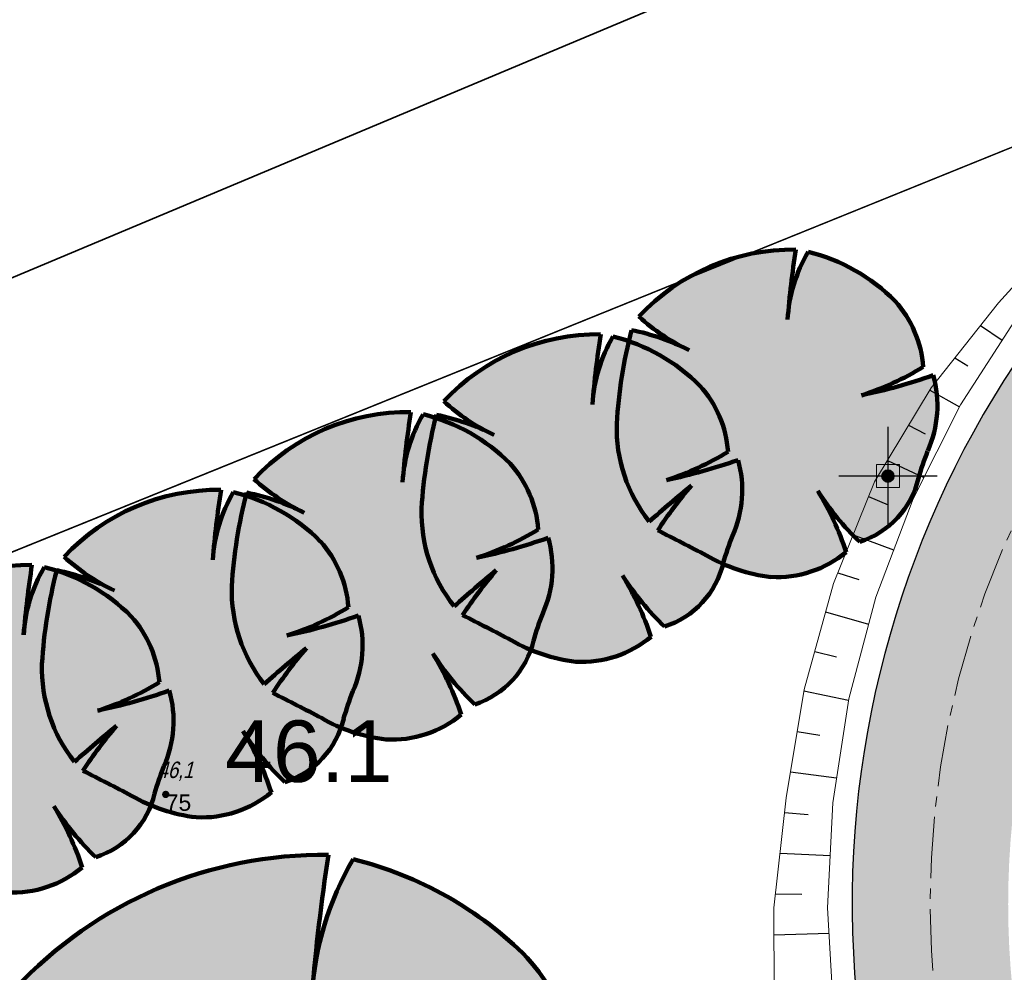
# Model space of a CAD drawing. Header units: metres. Extents: x 0 to 5465380, y 0 to 5925815.
# Tile 57 of 141: x 5463880 to 5463892, y 5925579 to 5925591. Entities that reach past the tile are written whole.
import ezdxf

# ---------------------------------------------------------------- set-up
doc = ezdxf.new("R2010")
doc.units = ezdxf.units.M
for name, pattern in [('CENTER2', [1.125, 0.75, -0.125, 0.125, -0.125]), ('PRZER1-1', [2, 1, -1]), ('PRZER3-1', [4, 3, -1])]:
    doc.linetypes.add(name, pattern=pattern)
for name, color, linetype, lineweight in [('! DB - Nawierzchnia zjazdów', 6, 'Continuous', 30), ('#DEMCAD_OPR.OŚW.ZEW_1_Nr_Pióra__3', 30, 'Continuous', 18), ('#DEMCAD_OPR.OŚW.ZEW_1_Nr_Pióra__5', 161, 'Continuous', 25), ('#DEMCAD_OPR.OŚW.ZEW_1_Nr_Pióra__6', 5, 'Continuous', 35), ('$DR - obrzeże 8x30', 34, 'Continuous', 30), ('$DR - osie ścieżek', 7, 'CENTER2', 15), ('$DR - wyp. chodnik', 44, 'Continuous', 5), ('$DR - zał. arch.', 7, 'Continuous', 13), ('$DR - zał. droga', 7, 'Continuous', 13), ('$DR - zał. mapa', 250, 'Continuous', 0), ('____rosliny_Nr_Pióra__161', 62, 'Continuous', 0), ('____rosliny_Nr_Pióra__165', 62, 'Continuous', 200)]:
    doc.layers.add(name, color=color, linetype=linetype, lineweight=lineweight)
for name, color, linetype in [('$DR - wymiary', 7, 'Continuous'), ('____rosliny', 7, 'Continuous'), ('AecObjExplode_rys 1_Vport_D5A', 7, 'Continuous'), ('AecObjExplode_rys 3_Vport_DDD', 7, 'Continuous'), ('AecObjExplode_rys 4_Vport_E22', 7, 'Continuous'), ('C-DROGI-KORYTARZE', 7, 'Continuous'), ('Punkty', 7, 'Continuous'), ('Rzedne', 7, 'Continuous'), ('Teksty', 7, 'Continuous')]:
    doc.layers.add(name, color=color, linetype=linetype)
for name, color, linetype, lineweight, true_color in [('CC_Punkt wysokościowy', 7, 'Continuous', 18, 0x0a0909), ('EGBD03', 7, 'Continuous', 18, 0x008000), ('EGBK02', 7, 'PRZER3-1', 18, 0x008000), ('EGBU01', 7, 'PRZER1-1', 18, 0x008000)]:
    doc.layers.add(name, color=color, linetype=linetype, lineweight=lineweight, true_color=true_color)
doc.styles.add('Arial', font='arial.ttf')
doc.styles.add('ARIAL 2', font='ARIALN.TTF')
doc.styles.get("Standard").update_dxf_attribs({"font": 'arial.ttf'})
doc.dimstyles.new('LINIOWY', dxfattribs={"dimtxt": 0.7, "dimasz": 0.3, "dimexe": 0.3, "dimexo": 0, "dimgap": 0.2, "dimtad": 1, "dimzin": 9, "dimdsep": 46, "dimtxsty": 'ARIAL 2', "dimblk": 'OBLIQUE', "dimcen": 0, "dimdle": 0.2, "dimclrd": 7, "dimclre": 7, "dimclrt": 1, "dimadec": 0, "dimazin": 0, "dimtfac": 1, "dimtofl": 0, "dimtmove": 1, "dimatfit": 3, "dimldrblk": 'OBLIQUE', "dimfxl": 0.3, "dimfxlon": 1, "dimtolj": 1, "dimtzin": 1, "dimarcsym": 0})

# ---------------------------------------------------------------- blocks, each defined once
blk = doc.blocks.new('GK.6640.1913.2022 szara')
at = {"layer": 'CC_Punkt wysokościowy'}
blk.add_hatch(color=252, dxfattribs=at).paths.add_polyline_path([(5463881.982, 5925581.275, 1), (5463881.892, 5925581.275, 1)])
at = {"color": 252, "lineweight": 35, "ltscale": 0.5}
blk.add_lwpolyline([(5463970.62, 5925449.332), (5463986.447, 5925481.891), (5463977.039, 5925579.473), (5463993.73, 5925594.437), (5463935.36, 5925657.844), (5463891.514, 5925640.248), (5463906.739, 5925598.778), (5463828.146, 5925565.769), (5463841.424, 5925534), (5463710.761, 5925479.846), (5463724.491, 5925454.847), (5463844.923, 5925511.51), (5463892.245, 5925407.652)], close=True, dxfattribs=at)
at = {"layer": 'EGBD03', "color": 52, "linetype": 'Continuous', "lineweight": 30}
blk.add_lwpolyline([(5463976.53, 5925486.659), (5463970.344, 5925578.524), (5463983.032, 5925590.042), (5463928.32, 5925650.72), (5463927.256, 5925651.9), (5463894.766, 5925638.737), (5463911.73, 5925597.06), (5463843.77, 5925569.527), (5463856.962, 5925537.116), (5463925.884, 5925562.287), (5463928.865, 5925568.698), (5463933.562, 5925570.413), (5463940.422, 5925551.628), (5463935.726, 5925549.913), (5463929.655, 5925553.021), (5463860.732, 5925527.855), (5463901.732, 5925427.127), (5463960.738, 5925457.702)], close=True, dxfattribs=at)
blk.add_lwpolyline([(5463835.255, 5925590.447), (5463843.77, 5925569.527), (5463911.73, 5925597.06), (5463894.766, 5925638.737)], dxfattribs=at)
at = {"layer": 'EGBK02', "color": 252, "linetype": 'PRZER3-1', "lineweight": 18, "ltscale": 0.5}
blk.add_lwpolyline([(5463856.962, 5925537.116), (5463860.732, 5925527.855), (5463899.34, 5925515.62), (5463908.85, 5925504.3), (5463937.87, 5925497.24), (5463946.13, 5925487.11), (5463947.1, 5925482.79), (5463950.95, 5925472.07), (5463950.99, 5925465.56), (5463952.34, 5925458.74), (5463949.58, 5925451.92), (5463960.738, 5925457.702), (5463976.53, 5925486.659), (5463970.344, 5925578.524), (5463983.032, 5925590.042), (5463928.32, 5925650.72), (5463927.256, 5925651.9), (5463894.766, 5925638.737), (5463911.73, 5925597.06), (5463843.77, 5925569.527)], close=True, dxfattribs=at)
blk.add_lwpolyline([(5463949.58, 5925451.92), (5463952.34, 5925458.74), (5463950.99, 5925465.56), (5463950.95, 5925472.07), (5463947.1, 5925482.79), (5463946.13, 5925487.11), (5463937.87, 5925497.24), (5463908.85, 5925504.3), (5463899.34, 5925515.62), (5463860.732, 5925527.855), (5463856.962, 5925537.116), (5463843.77, 5925569.527), (5463911.73, 5925597.06), (5463894.766, 5925638.737), (5463873.872, 5925630.272)], dxfattribs=at)
at = {"layer": 'EGBU01', "color": 252, "linetype": 'PRZER1-1', "ltscale": 0.5}
blk.add_lwpolyline([(5463856.962, 5925537.116), (5463860.732, 5925527.855), (5463899.34, 5925515.62), (5463908.85, 5925504.3), (5463937.87, 5925497.24), (5463946.13, 5925487.11), (5463947.1, 5925482.79), (5463950.95, 5925472.07), (5463950.99, 5925465.56), (5463952.34, 5925458.74), (5463949.58, 5925451.92), (5463960.738, 5925457.702), (5463976.53, 5925486.659), (5463970.344, 5925578.524), (5463983.032, 5925590.042), (5463928.32, 5925650.72), (5463927.256, 5925651.9), (5463894.766, 5925638.737), (5463911.73, 5925597.06), (5463843.77, 5925569.527)], close=True, dxfattribs=at)
blk.add_lwpolyline([(5463860.732, 5925527.855), (5463856.962, 5925537.116), (5463843.77, 5925569.527), (5463911.73, 5925597.06), (5463894.766, 5925638.737), (5463873.872, 5925630.272)], dxfattribs=at)
at = {"layer": 'Punkty', "color": 252, "lineweight": 35}
blk.add_point((5463881.937, 5925581.275), dxfattribs=at)
at = {"layer": 'CC_Punkt wysokościowy', "color": 252, "lineweight": 0, "style": 'Arial'}
blk.add_text('46.1', height=0.75, dxfattribs=at).set_placement((5463882.66, 5925581.427))
at = {"layer": 'Rzedne', "color": 252, "lineweight": 35, "oblique": 15, "width": 0.8}
blk.add_text('46,1', height=0.2, dxfattribs=at).set_placement((5463881.837, 5925581.475, 46.106))
at = {"layer": 'Teksty', "color": 252, "lineweight": 35}
blk.add_text('75', height=0.2, dxfattribs=at).set_placement((5463881.937, 5925581.075, 46.106))
blk = doc.blocks.new('Symbol drzewa rzut 1 12_3', base_point=(5464021.331, 5925651.474))
at = {"layer": '____rosliny_Nr_Pióra__161', "linetype": 'Continuous'}
blk.add_hatch(color=256, dxfattribs=at).paths.add_polyline_path([(5464019.525, 5925648.052, 0.102387), (5464021.082, 5925647.484, 0.189926), (5464022.932, 5925648.043, 0.058172), (5464022.28, 5925649.553, 0.060987), (5464023.268, 5925648.283, 0.261493), (5464024.741, 5925649.793, -0.023868), (5464024.984, 5925650.453, 0.176093), (5464025.168, 5925652.292, -0.033475), (5464023.41, 5925651.852, 0.059133), (5464024.93, 5925652.504, 0.165491), (5464024.289, 5925654.128, 0.138163), (5464022.201, 5925655.386, 0.117282), (5464021.655, 5925653.747, -0.017941), (5464021.903, 5925655.448, 0.21157), (5464018.039, 5925653.919, 0.07472), (5464019.24, 5925653.066, 0.066738), (5464017.85, 5925653.595, 0.048896), (5464017.427, 5925651.32, 0.176271), (5464018.156, 5925648.915, -0.009616), (5464019.204, 5925649.765, 0.030984), (5464018.356, 5925648.693, -0.00375)], flags=0)
at = {"layer": '____rosliny_Nr_Pióra__165', "linetype": 'Continuous'}
for centre, radius, start, end in [((5464021.698, 5925650.322), 5.131, 87.7038, 135.4874), ((5464045.47, 5925651.146), 23.957, 169.6537, 173.7651), ((5464025.373, 5925653.419), 3.733, 148.201, 174.9578), ((5464021.012, 5925651.051), 4.496, 43.1971, 74.6625), ((5464022.223, 5925652.375), 2.71, 2.7308, 40.3178), ((5464021.476, 5925657.488), 4.956, 226.083, 243.1759), ((5464029.241, 5925650.301), 11.858, 163.8748, 175.0721), ((5464016.574, 5925648.146), 5.596, 61.5472, 76.8198), ((5464021.423, 5925658.582), 7.018, 286.4462, 299.9827), ((5464021.004, 5925665.189), 13.553, 280.2246, 287.8936), ((5464022.546, 5925651.625), 2.706, 334.319, 14.2669), ((5464021.096, 5925651.119), 3.674, 176.8614, 216.849), ((5464031.768, 5925647.579), 7.367, 157.0402, 162.5092), ((5464022.659, 5925650.35), 2.155, 286.4227, 345.04), ((5464040.756, 5925622.088), 35.078, 127.9083, 130.1121), ((5464027.415, 5925642.392), 11.036, 138.0797, 145.1786), ((5464027.963, 5925652.953), 6.622, 210.8951, 224.8549), ((5464016.138, 5925646.007), 7.093, 16.6807, 29.9976), ((5463976.188, 5925570.448), 88.884, 60.81982, 61.67915), ((5464021.675, 5925651.532), 4.091, 238.2841, 261.668), ((5464021.299, 5925650.11), 2.635, 265.2902, 308.3056)]:
    blk.add_arc(centre, radius, start, end, dxfattribs=at)
blk = doc.blocks.new('Symbol drzewa rzut 1 12', base_point=(5464021.331, 5925651.474))
at = {"layer": '____rosliny_Nr_Pióra__161', "linetype": 'Continuous'}
blk.add_hatch(color=256, dxfattribs=at).paths.add_polyline_path([(5464020.428, 5925649.763, 0.102387), (5464021.207, 5925649.479, 0.189926), (5464022.131, 5925649.758, 0.058172), (5464021.806, 5925650.513, 0.060987), (5464022.3, 5925649.878, 0.261493), (5464023.036, 5925650.633, -0.023868), (5464023.157, 5925650.963, 0.176093), (5464023.249, 5925651.883, -0.033475), (5464022.37, 5925651.663, 0.059133), (5464023.13, 5925651.989, 0.165491), (5464022.81, 5925652.801, 0.138163), (5464021.766, 5925653.43, 0.117282), (5464021.493, 5925652.611, -0.017941), (5464021.617, 5925653.461, 0.21157), (5464019.685, 5925652.696, 0.07472), (5464020.285, 5925652.27, 0.066738), (5464019.59, 5925652.534, 0.048896), (5464019.379, 5925651.397, 0.176271), (5464019.743, 5925650.195, -0.009616), (5464020.267, 5925650.619, 0.030984), (5464019.843, 5925650.083, -0.00375)], flags=0)
at = {"layer": '____rosliny_Nr_Pióra__165', "linetype": 'Continuous'}
for centre, radius, start, end in [((5464021.514, 5925650.898), 2.565, 87.7038, 135.4874), ((5464033.401, 5925651.31), 11.978, 169.6537, 173.7651), ((5464023.352, 5925652.446), 1.866, 148.201, 174.9578), ((5464021.171, 5925651.262), 2.248, 43.1971, 74.6625), ((5464021.777, 5925651.924), 1.355, 2.7308, 40.3178), ((5464021.403, 5925654.481), 2.478, 226.083, 243.1759), ((5464025.286, 5925650.887), 5.929, 163.8748, 175.0721), ((5464018.952, 5925649.81), 2.798, 61.5472, 76.8198), ((5464021.377, 5925655.028), 3.509, 286.4462, 299.9827), ((5464021.167, 5925658.332), 6.776, 280.2246, 287.8936), ((5464021.938, 5925651.55), 1.353, 334.319, 14.2669), ((5464021.213, 5925651.296), 1.837, 176.8614, 216.849), ((5464026.549, 5925649.526), 3.684, 157.0402, 162.5092), ((5464031.043, 5925636.781), 17.539, 127.9083, 130.1121), ((5464024.373, 5925646.933), 5.518, 138.0797, 145.1786), ((5464021.995, 5925650.912), 1.078, 286.4227, 345.04), ((5464024.647, 5925652.213), 3.311, 210.8951, 224.8549), ((5464018.734, 5925648.74), 3.546, 16.6807, 29.9976), ((5463998.76, 5925610.961), 44.442, 60.8198, 61.6791), ((5464021.503, 5925651.503), 2.046, 238.2841, 261.668), ((5464021.315, 5925650.792), 1.317, 265.2902, 308.3056)]:
    blk.add_arc(centre, radius, start, end, dxfattribs=at)
blk = doc.blocks.new('świetlica_bezrzecze_PB_PZT oczyszczony')
at = {"layer": '#DEMCAD_OPR.OŚW.ZEW_1_Nr_Pióra__3', "linetype": 'Continuous'}
blk.add_hatch(color=256, dxfattribs=at).paths.add_polyline_path([(5463890.81, 5925585.156, 1), (5463890.665, 5925585.156, 1)], flags=0)
at = {"layer": '#DEMCAD_OPR.OŚW.ZEW_1_Nr_Pióra__6', "linetype": 'Continuous'}
blk.add_hatch(color=256, dxfattribs=at).paths.add_polyline_path([(5463890.877, 5925585.296), (5463890.597, 5925585.296), (5463890.597, 5925585.016), (5463890.877, 5925585.016)], flags=0)
at = {"layer": '#DEMCAD_OPR.OŚW.ZEW_1_Nr_Pióra__3', "linetype": 'Continuous', "flags": 128}
blk.add_lwpolyline([(5463890.597, 5925585.296), (5463890.877, 5925585.296), (5463890.877, 5925585.016), (5463890.597, 5925585.016)], close=True, dxfattribs=at)
at = {"layer": '#DEMCAD_OPR.OŚW.ZEW_1_Nr_Pióra__5', "linetype": 'Continuous', "flags": 128}
for points in [[(5463890.737, 5925585.756), (5463890.737, 5925584.556)], [(5463891.337, 5925585.156), (5463890.137, 5925585.156)]]:
    blk.add_lwpolyline(points, dxfattribs=at)
at = {"layer": '#DEMCAD_OPR.OŚW.ZEW_1_Nr_Pióra__6', "linetype": 'Continuous'}
blk.add_circle((5463890.737, 5925585.156), 0.0725, dxfattribs=at)
at = {"layer": '____rosliny', "linetype": 'Continuous', "rotation": 1.544128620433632}
for name, p in [('Symbol drzewa rzut 1 12', (5463889.382, 5925585.923)), ('Symbol drzewa rzut 1 12', (5463887.004, 5925584.89)), ('Symbol drzewa rzut 1 12', (5463884.691, 5925583.942)), ('Symbol drzewa rzut 1 12', (5463882.378, 5925582.994)), ('Symbol drzewa rzut 1 12', (5463880.074, 5925582.079)), ('Symbol drzewa rzut 1 12_3', (5463883.456, 5925576.55))]:
    blk.add_blockref(name, p, dxfattribs=at)
blk = doc.blocks.new('Rys. 2. Plan sytuacyjny Cynamonowa')
at = {"layer": '! DB - Nawierzchnia zjazdów', "lineweight": 9, "true_color": 0x5994a6}
h = blk.add_hatch(dxfattribs=at)
h.set_pattern_fill('ANSI37', color=135, scale=0.15, angle=26)
h.set_pattern_definition([(71, (0, 0), (-0.45030322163, 0.15505183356), []), (161, (0, 0), (-0.15505183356, -0.45030322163), [])])
edge = h.paths.add_edge_path()
edge.add_line((5463812.143, 5925608.65), (5463827.843, 5925615.171))
edge.add_arc((5463830.144, 5925609.63), 6, 112.5554, 202.1104)
edge.add_line((5463824.586, 5925607.372), (5463896.975, 5925429.191))
edge.add_arc((5463902.534, 5925431.449), 6, 202.1104, 297.3667)
edge.add_line((5463905.292, 5925426.121), (5463890.131, 5925418.273))
edge.add_arc((5463887.373, 5925423.602), 6, 297.3667, 382.1104)
edge.add_line((5463892.931, 5925425.86), (5463820.003, 5925605.367))
edge.add_arc((5463814.444, 5925603.109), 6, 22.1104, 112.5569)
blk = doc.blocks.new('*D137')
at = {"layer": '$DR - wymiary', "color": 7, "lineweight": -2, "transparency": 16777216}
blk.add_line((5463958.724, 5925585.382), (5463964.93, 5925585.382), dxfattribs=at)
at = {"layer": 'Defpoints', "color": 0, "transparency": 16777216}
for p in [(5463958.724, 5925585.382), (5463960.561, 5925585.382), (0, 0)]:
    blk.add_point(p, dxfattribs=at)
at = {"layer": '$DR - wymiary', "color": 1, "transparency": 16777216, "insert": (5463962.845, 5925585.94), "char_height": 0.7, "attachment_point": 5, "style": 'ARIAL 2'}
blk.add_mtext('\\A1;5925585.38', dxfattribs=at)
blk = doc.blocks.new('_OBLIQUE')
at = {"color": 0, "linetype": 'ByBlock'}
blk.add_line((-0.5, -0.5), (0.5, 0.5), dxfattribs=at)
blk = doc.blocks.new('*D138')
at = {"layer": '$DR - wymiary', "color": 7, "lineweight": -2, "transparency": 16777216}
blk.add_line((5463958.724, 5925585.382), (5463958.724, 5925592.131), dxfattribs=at)
at = {"layer": 'Defpoints', "color": 0, "transparency": 16777216}
for p in [(5463958.724, 5925587.769), (5463958.724, 5925585.382), (0, 0)]:
    blk.add_point(p, dxfattribs=at)
at = {"layer": '$DR - wymiary', "color": 1, "transparency": 16777216, "insert": (5463958.166, 5925590.05), "char_height": 0.7, "attachment_point": 5, "rotation": 90, "style": 'ARIAL 2'}
blk.add_mtext('\\A1;5463958.72', dxfattribs=at)
blk = doc.blocks.new('*D139')
at = {"layer": '$DR - wymiary', "color": 7, "lineweight": -2, "transparency": 16777216}
blk.add_line((5463922.753, 5925589.968), (5463916.372, 5925589.968), dxfattribs=at)
at = {"layer": 'Defpoints', "color": 0, "transparency": 16777216}
for p in [(5463920.738, 5925589.968), (5463922.753, 5925589.968), (0, 0)]:
    blk.add_point(p, dxfattribs=at)
at = {"layer": '$DR - wymiary', "color": 1, "transparency": 16777216, "insert": (5463918.455, 5925590.526), "char_height": 0.7, "attachment_point": 5, "style": 'ARIAL 2'}
blk.add_mtext('\\A1;5925589.97', dxfattribs=at)
blk = doc.blocks.new('*D140')
at = {"layer": '$DR - wymiary', "color": 7, "lineweight": -2, "transparency": 16777216}
blk.add_line((5463922.753, 5925589.968), (5463922.753, 5925583.407), dxfattribs=at)
at = {"layer": 'Defpoints', "color": 0, "transparency": 16777216}
for p in [(5463922.753, 5925589.968), (5463922.753, 5925587.778), (0, 0)]:
    blk.add_point(p, dxfattribs=at)
at = {"layer": '$DR - wymiary', "color": 1, "transparency": 16777216, "insert": (5463922.195, 5925585.493), "char_height": 0.7, "attachment_point": 5, "rotation": 90, "style": 'ARIAL 2'}
blk.add_mtext('\\A1;5463922.75', dxfattribs=at)
blk = doc.blocks.new('*D141')
at = {"layer": '$DR - wymiary', "color": 7, "lineweight": -2, "transparency": 16777216}
blk.add_line((5463902.252, 5925579.937), (5463902.252, 5925574.012), dxfattribs=at)
at = {"layer": 'Defpoints', "color": 0, "transparency": 16777216}
for p in [(5463902.252, 5925579.937), (5463902.252, 5925578.383), (0, 0)]:
    blk.add_point(p, dxfattribs=at)
at = {"layer": '$DR - wymiary', "color": 1, "transparency": 16777216, "insert": (5463901.695, 5925576.097), "char_height": 0.7, "attachment_point": 5, "rotation": 90, "style": 'ARIAL 2'}
blk.add_mtext('\\A1;5463902.25', dxfattribs=at)
blk = doc.blocks.new('*D142')
at = {"layer": '$DR - wymiary', "color": 7, "lineweight": -2, "transparency": 16777216}
blk.add_line((5463902.252, 5925579.937), (5463895.575, 5925579.937), dxfattribs=at)
at = {"layer": 'Defpoints', "color": 0, "transparency": 16777216}
for p in [(5463899.94, 5925579.937), (5463902.252, 5925579.937), (0, 0)]:
    blk.add_point(p, dxfattribs=at)
at = {"layer": '$DR - wymiary', "color": 1, "transparency": 16777216, "insert": (5463897.658, 5925580.495), "char_height": 0.7, "attachment_point": 5, "style": 'ARIAL 2'}
blk.add_mtext('\\A1;5925579.94', dxfattribs=at)
blk = doc.blocks.new('AecObjExplode_rys 1_Vport_D5A')
at = {"layer": 'C-DROGI-KORYTARZE', "color": 92, "linetype": 'Continuous', "lineweight": 9}
for p, q in [((5463892.085, 5925587.268), (5463892.406, 5925587.622)), ((5463891.262, 5925586.23), (5463892.085, 5925587.268)), ((5463891.621, 5925586.024), (5463892.316, 5925587.102)), ((5463890.574, 5925585.086), (5463891.262, 5925586.23)), ((5463891.043, 5925584.88), (5463891.621, 5925586.024)), ((5463890.073, 5925583.846), (5463890.574, 5925585.086)), ((5463890.588, 5925583.681), (5463891.043, 5925584.88)), ((5463889.717, 5925582.555), (5463890.073, 5925583.846)), ((5463890.261, 5925582.441), (5463890.588, 5925583.681)), ((5463889.498, 5925581.232), (5463889.717, 5925582.555)), ((5463890.065, 5925581.174), (5463890.261, 5925582.441)), ((5463889.347, 5925579.891), (5463889.498, 5925581.232)), ((5463890.002, 5925579.894), (5463890.065, 5925581.174)), ((5463889.35, 5925578.535), (5463889.347, 5925579.891)), ((5463890.074, 5925578.614), (5463890.002, 5925579.894))]:
    blk.add_line(p, q, dxfattribs=at)
at = {"layer": 'C-DROGI-KORYTARZE', "color": 92, "linetype": 'Continuous', "lineweight": -3}
for p, q in [((5463891.864, 5925586.99, 45.556), (5463892.128, 5925586.811, 45.396)), ((5463891.554, 5925586.598, 45.585), (5463891.71, 5925586.501, 45.493)), ((5463891.246, 5925586.204, 45.614), (5463891.608, 5925585.998, 45.406)), ((5463890.989, 5925585.776, 45.637), (5463891.19, 5925585.671, 45.524)), ((5463890.731, 5925585.347, 45.66), (5463891.174, 5925585.139, 45.415)), ((5463890.501, 5925584.905, 45.678), (5463890.739, 5925584.804, 45.549)), ((5463890.313, 5925584.441, 45.688), (5463890.806, 5925584.255, 45.424)), ((5463890.126, 5925583.978, 45.698), (5463890.381, 5925583.893, 45.563)), ((5463889.978, 5925583.501, 45.705), (5463890.5, 5925583.349, 45.433)), ((5463889.845, 5925583.019, 45.713), (5463890.112, 5925582.953, 45.575)), ((5463889.714, 5925582.537, 45.72), (5463890.258, 5925582.424, 45.442)), ((5463889.632, 5925582.043, 45.726), (5463889.909, 5925581.997, 45.586)), ((5463889.551, 5925581.55, 45.733), (5463890.112, 5925581.479, 45.45)), ((5463889.478, 5925581.055, 45.745), (5463889.767, 5925581.03, 45.6)), ((5463889.422, 5925580.559, 45.765), (5463890.033, 5925580.529, 45.458)), ((5463889.366, 5925580.062, 45.785), (5463889.688, 5925580.059, 45.624)), ((5463889.348, 5925579.563, 45.803), (5463890.02, 5925579.582, 45.466))]:
    blk.add_line(p, q, dxfattribs=at)
blk = doc.blocks.new('AecObjExplode_rys 4_Vport_E22')
at = {"layer": 'C-DROGI-KORYTARZE', "color": 92, "linetype": 'Continuous', "lineweight": 9}
for p, q in [((5463892.085, 5925587.268), (5463892.406, 5925587.622)), ((5463891.262, 5925586.23), (5463892.085, 5925587.268)), ((5463891.621, 5925586.024), (5463892.316, 5925587.102)), ((5463890.574, 5925585.086), (5463891.262, 5925586.23)), ((5463891.043, 5925584.88), (5463891.621, 5925586.024)), ((5463890.073, 5925583.846), (5463890.574, 5925585.086)), ((5463890.588, 5925583.681), (5463891.043, 5925584.88)), ((5463889.717, 5925582.555), (5463890.073, 5925583.846)), ((5463890.261, 5925582.441), (5463890.588, 5925583.681)), ((5463889.498, 5925581.232), (5463889.717, 5925582.555)), ((5463890.065, 5925581.174), (5463890.261, 5925582.441)), ((5463889.347, 5925579.891), (5463889.498, 5925581.232)), ((5463890.002, 5925579.894), (5463890.065, 5925581.174)), ((5463889.35, 5925578.535), (5463889.347, 5925579.891)), ((5463890.074, 5925578.614), (5463890.002, 5925579.894))]:
    blk.add_line(p, q, dxfattribs=at)
at = {"layer": 'C-DROGI-KORYTARZE', "color": 92, "linetype": 'Continuous', "lineweight": -3}
for p, q in [((5463891.864, 5925586.99, 45.556), (5463892.128, 5925586.811, 45.396)), ((5463891.554, 5925586.598, 45.585), (5463891.71, 5925586.501, 45.493)), ((5463891.246, 5925586.204, 45.614), (5463891.608, 5925585.998, 45.406)), ((5463890.989, 5925585.776, 45.637), (5463891.19, 5925585.671, 45.524)), ((5463890.731, 5925585.347, 45.66), (5463891.174, 5925585.139, 45.415)), ((5463890.501, 5925584.905, 45.678), (5463890.739, 5925584.804, 45.549)), ((5463890.313, 5925584.441, 45.688), (5463890.806, 5925584.255, 45.424)), ((5463890.126, 5925583.978, 45.698), (5463890.381, 5925583.893, 45.563)), ((5463889.978, 5925583.501, 45.705), (5463890.5, 5925583.349, 45.433)), ((5463889.845, 5925583.019, 45.713), (5463890.112, 5925582.953, 45.575)), ((5463889.714, 5925582.537, 45.72), (5463890.258, 5925582.424, 45.442)), ((5463889.632, 5925582.043, 45.726), (5463889.909, 5925581.997, 45.586)), ((5463889.551, 5925581.55, 45.733), (5463890.112, 5925581.479, 45.45)), ((5463889.478, 5925581.055, 45.745), (5463889.767, 5925581.03, 45.6)), ((5463889.422, 5925580.559, 45.765), (5463890.033, 5925580.529, 45.458)), ((5463889.366, 5925580.062, 45.785), (5463889.688, 5925580.059, 45.624)), ((5463889.348, 5925579.563, 45.803), (5463890.02, 5925579.582, 45.466))]:
    blk.add_line(p, q, dxfattribs=at)
blk = doc.blocks.new('AecObjExplode_rys 3_Vport_DDD')
at = {"layer": 'C-DROGI-KORYTARZE', "color": 92, "linetype": 'Continuous', "lineweight": 9}
for p, q in [((5463892.085, 5925587.268), (5463892.406, 5925587.622)), ((5463891.262, 5925586.23), (5463892.085, 5925587.268)), ((5463891.621, 5925586.024), (5463892.316, 5925587.102)), ((5463890.574, 5925585.086), (5463891.262, 5925586.23)), ((5463891.043, 5925584.88), (5463891.621, 5925586.024)), ((5463890.073, 5925583.846), (5463890.574, 5925585.086)), ((5463890.588, 5925583.681), (5463891.043, 5925584.88)), ((5463889.717, 5925582.555), (5463890.073, 5925583.846)), ((5463890.261, 5925582.441), (5463890.588, 5925583.681)), ((5463889.498, 5925581.232), (5463889.717, 5925582.555)), ((5463890.065, 5925581.174), (5463890.261, 5925582.441)), ((5463889.347, 5925579.891), (5463889.498, 5925581.232)), ((5463890.002, 5925579.894), (5463890.065, 5925581.174)), ((5463889.35, 5925578.535), (5463889.347, 5925579.891)), ((5463890.074, 5925578.614), (5463890.002, 5925579.894))]:
    blk.add_line(p, q, dxfattribs=at)
at = {"layer": 'C-DROGI-KORYTARZE', "color": 92, "linetype": 'Continuous', "lineweight": -3}
for p, q in [((5463891.864, 5925586.99, 45.556), (5463892.128, 5925586.811, 45.396)), ((5463891.554, 5925586.598, 45.585), (5463891.71, 5925586.501, 45.493)), ((5463891.246, 5925586.204, 45.614), (5463891.608, 5925585.998, 45.406)), ((5463890.989, 5925585.776, 45.637), (5463891.19, 5925585.671, 45.524)), ((5463890.731, 5925585.347, 45.66), (5463891.174, 5925585.139, 45.415)), ((5463890.501, 5925584.905, 45.678), (5463890.739, 5925584.804, 45.549)), ((5463890.313, 5925584.441, 45.688), (5463890.806, 5925584.255, 45.424)), ((5463890.126, 5925583.978, 45.698), (5463890.381, 5925583.893, 45.563)), ((5463889.978, 5925583.501, 45.705), (5463890.5, 5925583.349, 45.433)), ((5463889.845, 5925583.019, 45.713), (5463890.112, 5925582.953, 45.575)), ((5463889.714, 5925582.537, 45.72), (5463890.258, 5925582.424, 45.442)), ((5463889.632, 5925582.043, 45.726), (5463889.909, 5925581.997, 45.586)), ((5463889.551, 5925581.55, 45.733), (5463890.112, 5925581.479, 45.45)), ((5463889.478, 5925581.055, 45.745), (5463889.767, 5925581.03, 45.6)), ((5463889.422, 5925580.559, 45.765), (5463890.033, 5925580.529, 45.458)), ((5463889.366, 5925580.062, 45.785), (5463889.688, 5925580.059, 45.624)), ((5463889.348, 5925579.563, 45.803), (5463890.02, 5925579.582, 45.466))]:
    blk.add_line(p, q, dxfattribs=at)

msp = doc.modelspace()

# ---------------------------------------------------------------- hatches: boundary and pattern name
at = {"layer": '$DR - wyp. chodnik'}
h = msp.add_hatch(dxfattribs=at)
h.set_pattern_fill('AR-SAND', color=256, scale=0.01)
h.set_pattern_definition([(37.5, (500, 0), (-0.01600031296, 0.48941323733), [0, -0.38608, 0, -0.4318, 0, -0.41275]), (7.5, (500, 0), (0.44952328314, 0.71682510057), [0, -0.20828, 0, -0.34798, 0, -0.13335]), (327.5, (499.6876, 0), (0.790992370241, 0.001437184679), [0, -0.127, 0, -0.4572, 0, -0.5969]), (317.5, (499.6876, 0), (0.76355645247, 0.22292932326), [0, -0.0635, 0, -0.29972, 0, -0.3429])])
h.paths.add_polyline_path([(5463958.811, 5925573.433, 1.284126), (5463952.971, 5925595.856), (5463945.622, 5925613.63), (5463944.143, 5925613.018), (5463946.37, 5925607.633, 0.194771), (5463934.37, 5925592.77, 0.959366), (5463910.944, 5925588.139, 1.531072), (5463902.406, 5925567.988), (5463893.559, 5925564.306, 0.384254), (5463887.764, 5925552.083), (5463862.231, 5925541.456), (5463863.153, 5925539.241), (5463888.637, 5925549.847), (5463903.669, 5925513.728), (5463903.08, 5925513.225), (5463904.38, 5925511.705), (5463904.595, 5925511.889), (5463910.657, 5925504.009), (5463924.399, 5925502.717), (5463924.162, 5925500.211), (5463926.552, 5925499.986), (5463926.788, 5925502.493), (5463940.548, 5925501.199), (5463939.758, 5925492.8), (5463941.75, 5925492.612), (5463945.889, 5925536.637, 1.642027), (5463958.177, 5925553.955)])
h.paths.add_polyline_path([(5463914.368, 5925570.584, -0.565703), (5463929.546, 5925559.395), (5463926.129, 5925523.186), (5463905.587, 5925514.846), (5463890.146, 5925551.946, -0.414214), (5463894.404, 5925562.275)], flags=16)
h.paths.add_polyline_path([(5463892.202, 5925579.937, -1), (5463912.302, 5925579.937, -1)], flags=16)
h.paths.add_polyline_path([(5463910.621, 5925571.408, 0.241691), (5463914.061, 5925581.767, 0.332), (5463928.141, 5925579.302), (5463928.394, 5925578.805)], flags=16)
h.paths.add_polyline_path([(5463921.709, 5925573.639), (5463929.394, 5925576.838), (5463944.809, 5925546.509), (5463940.735, 5925503.19), (5463926.976, 5925504.484), (5463932.165, 5925559.475, 0.382129)], flags=16)
h.paths.add_polyline_path([(5463912.703, 5925589.968, -1), (5463932.803, 5925589.968, -1)], flags=16)
h.paths.add_polyline_path([(5463929.85, 5925580.354, 0.111618), (5463933.295, 5925584.342, 0.375671), (5463956.374, 5925560.041), (5463956.18, 5925554.068, 0.258572), (5463946.204, 5925548.178)], flags=16)
h.paths.add_polyline_path([(5463947.101, 5925605.865), (5463951.602, 5925594.979, 0.663307), (5463956.814, 5925573.586), (5463956.436, 5925561.944, -0.732242)], flags=16)
h.paths.add_polyline_path([(5463948.674, 5925585.382, -1), (5463968.774, 5925585.382, -1)], flags=16)
h.paths.add_polyline_path([(5463956.118, 5925552.165), (5463955.923, 5925546.165, 8.05786), (5463957.918, 5925545.968), (5463958.115, 5925552.043, -20.041857)], flags=16)
h.paths.add_polyline_path([(5463926.126, 5925521.027), (5463924.587, 5925504.708), (5463911.711, 5925505.919), (5463906.286, 5925512.971)], flags=16)

# ---------------------------------------------------------------- linework, layer by layer
at = {"layer": '$DR - obrzeże 8x30', "flags": 128}
msp.add_lwpolyline([(5463944.143, 5925613.018), (5463946.37, 5925607.633, 0.194771), (5463934.37, 5925592.77, 0.959366), (5463910.944, 5925588.139, 1.531072), (5463902.406, 5925567.988), (5463893.559, 5925564.306, 0.384254), (5463887.764, 5925552.083), (5463852.927, 5925537.584)], format="xyb", dxfattribs=at)
at = {"layer": '$DR - osie ścieżek'}
msp.add_circle((5463902.252, 5925579.937), 11, dxfattribs=at)

# ---------------------------------------------------------------- block references
at = {"layer": '$DR - zał. arch.'}
msp.add_blockref('świetlica_bezrzecze_PB_PZT oczyszczony', (0, 0), dxfattribs=at)
at = {"layer": '$DR - zał. droga'}
msp.add_blockref('Rys. 2. Plan sytuacyjny Cynamonowa', (0, 0), dxfattribs=at)
at = {"layer": '$DR - zał. mapa'}
msp.add_blockref('GK.6640.1913.2022 szara', (0, 0), dxfattribs=at)
at = {"layer": 'AecObjExplode_rys 1_Vport_D5A'}
msp.add_blockref('AecObjExplode_rys 1_Vport_D5A', (0, 0), dxfattribs=at)
at = {"layer": 'AecObjExplode_rys 3_Vport_DDD'}
msp.add_blockref('AecObjExplode_rys 3_Vport_DDD', (0, 0), dxfattribs=at)
at = {"layer": 'AecObjExplode_rys 4_Vport_E22'}
msp.add_blockref('AecObjExplode_rys 4_Vport_E22', (0, 0), dxfattribs=at)

# ---------------------------------------------------------------- dimensions: what is measured, and where the dimension line sits
at = {"layer": '$DR - wymiary'}
for feature_location, offset, dtype, picture, middle in [((5463958.723835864, 5925585.382389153), (0, 2.386563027), 1, '*D138', (5463958.166434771, 5925590.050091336)), ((5463922.752579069, 5925589.968201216), (-2.014375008, 0), 0, '*D139', (5463918.454916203, 5925590.525602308)), ((5463922.752579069, 5925589.968201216), (0, -2.189729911), 1, '*D140', (5463922.195177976, 5925585.492795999)), ((5463958.723835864, 5925585.382389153), (1.837338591, 0), 0, '*D137', (5463962.845417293, 5925585.939790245)), ((5463902.252050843, 5925579.937465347), (-2.31189099, 0), 0, '*D142', (5463897.657588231, 5925580.494866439)), ((5463902.252050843, 5925579.937465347), (0, -1.554438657), 1, '*D141', (5463901.69464975, 5925576.097351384))]:
    dim = msp.add_ordinate_dim(feature_location=feature_location, offset=offset, dtype=dtype, origin=(0, 0), dimstyle='LINIOWY', override={"dimfxlon": 0}, dxfattribs=at)
    dim.commit()
    dim.dimension.update_dxf_attribs({"geometry": picture, "text_midpoint": middle})

doc.saveas('drawing.dxf')
